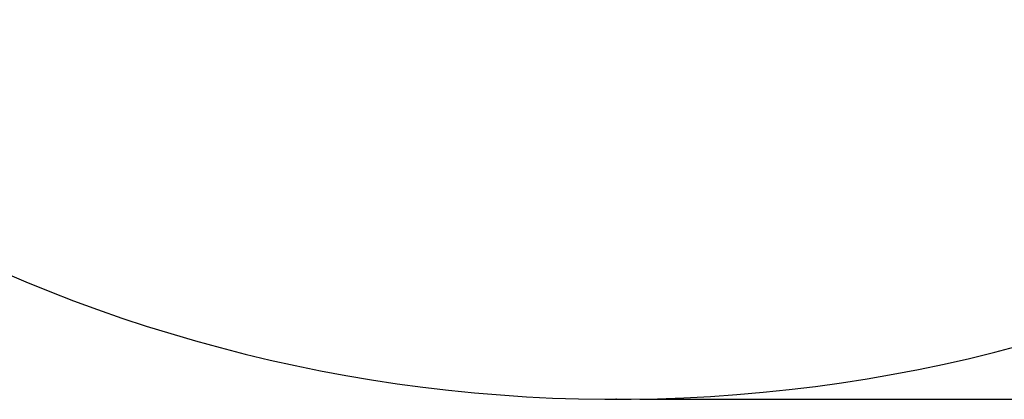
# Model space of a CAD drawing. Header units: millimetres. Extents: x 0 to 11920, y 0 to 8400.
# Tile 3 of 48: x 1896 to 3569, y 3291 to 3936. Entities that reach past the tile are written whole.
import ezdxf

# ---------------------------------------------------------------- set-up
doc = ezdxf.new("R2010")
doc.units = ezdxf.units.MM
doc.header["$LTSCALE"] = 20
doc.header["$PDSIZE"] = -1
doc.layers.add('THICK_LINE', color=7, linetype='Continuous')
doc.styles.add('SLDTEXTSTYLE0', font='TXT', dxfattribs={"width": 0.605})
doc.dimstyles.new('SLDDIMSTYLE2', dxfattribs={"dimtxt": 70, "dimasz": 70, "dimexe": 0, "dimexo": 0.0625, "dimgap": 17.5, "dimtad": 1, "dimdec": 0, "dimrnd": 1e-09, "dimzin": 12, "dimdsep": 46, "dimtxsty": 'SLDTEXTSTYLE0', "dimsah": 1, "dimcen": 0.09, "dimadec": 0, "dimazin": 3, "dimtfac": 1, "dimtofl": 0, "dimtmove": 0, "dimatfit": 3, "dimfxl": 1, "dimfrac": 2, "dimtolj": 1, "dimtzin": 12, "dimarcsym": 0})

# ---------------------------------------------------------------- blocks, each defined once
blk = doc.blocks.new('_D_8')
at = {"layer": 'THICK_LINE'}
for p, q in [((2950.2, 6742), (5571.2, 6742)), ((5541.2, 3291), (5541.2, 6742)), ((2949.3, 3291), (5571.2, 3291))]:
    blk.add_line(p, q, dxfattribs=at)
for points in [[(5541.2, 6742), (5531.2, 6672), (5551.2, 6672)], [(5541.2, 3291), (5551.2, 3361), (5531.2, 3361)]]:
    blk.add_solid(points, dxfattribs=at)
at = {"layer": 'THICK_LINE', "insert": (5451, 4909.6), "char_height": 70, "attachment_point": 1, "rotation": 90, "style": 'SLDTEXTSTYLE0'}
blk.add_mtext('3451', dxfattribs=at)

msp = doc.modelspace()

# ---------------------------------------------------------------- linework, layer by layer
at = {"layer": 'THICK_LINE'}
msp.add_arc((2909.3382033, 5912.0024736), 2621, 212, 335, dxfattribs=at)
msp.add_point((2909.3382033, 3291.0024736), dxfattribs=at)

# ---------------------------------------------------------------- dimensions: what is measured, and where the dimension line sits
dim = msp.add_linear_dim(base=(5541.2456172, 6742.0024736), p1=(2909.3382033, 3291.0024736), p2=(2910.2307972, 6742.0024736), angle=90, dimstyle='SLDDIMSTYLE2', dxfattribs=at)
dim.commit()
dim.dimension.update_dxf_attribs({"geometry": '_D_8', "text_midpoint": (5541.2456172, 5016.5024736), "dimtype": 160})

doc.saveas('drawing.dxf')
